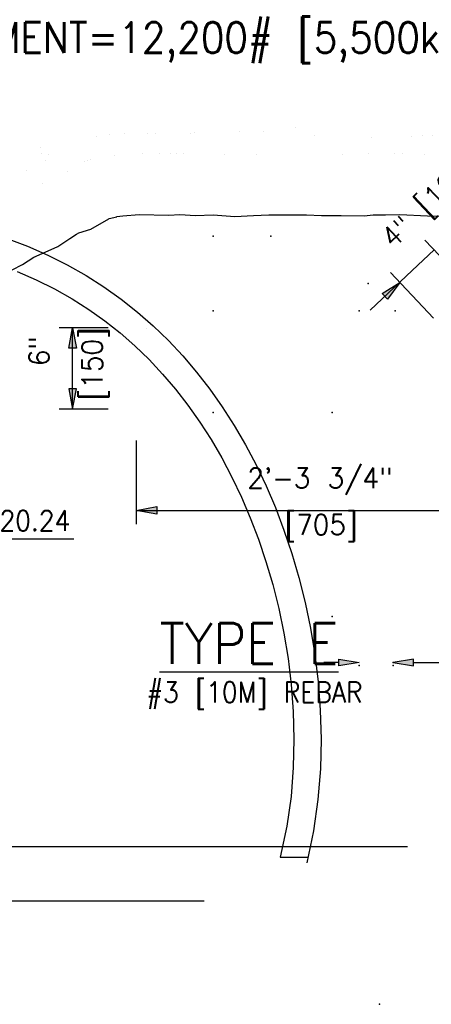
# Model space of a CAD drawing. Extents: x -23 to 2859, y -15 to 3983.
# Tile 42 of 50: x 213 to 238, y 157 to 217. Entities that reach past the tile are written whole.
import ezdxf
from ezdxf.enums import TextEntityAlignment as Align

# ---------------------------------------------------------------- set-up
doc = ezdxf.new("R2010")
doc.units = 0
doc.header["$LTSCALE"] = 25.4
doc.header["$MEASUREMENT"] = 0
doc.linetypes.add('HIDDEN2', pattern=[0.1875, 0.125, -0.0625])
for name, color, linetype in [('BDR-TEXT', 1, 'CONTINUOUS'), ('COL_NUM', 7, 'CONTINUOUS'), ('FORM', 1, 'CONTINUOUS'), ('LABELS', 7, 'CONTINUOUS'), ('POINTS', 1, 'CONTINUOUS'), ('RS_LABELS', 7, 'CONTINUOUS'), ('TRASH', 1, 'CONTINUOUS')]:
    doc.layers.add(name, color=color, linetype=linetype)
doc.styles.add('TXT_SHX', font='txt.shx')

# ---------------------------------------------------------------- blocks, each defined once
blk = doc.blocks.new('SO3_B0')
at = {"layer": 'RS_LABELS', "linetype": 'CONTINUOUS'}
for points in [[(83.57, 34.49), (82.674, 33.255), (82.287, 33.664)], [(59.486, 31.15), (59.768, 29.65), (59.205, 29.65)], [(59.486, 25.15), (59.768, 26.65), (59.205, 26.65)], [(64.174, 17.708), (65.674, 17.989), (65.674, 17.427)]]:
    blk.add_hatch(color=7, dxfattribs=at).paths.add_polyline_path(points)
at = {"layer": 'COL_NUM', "color": 7, "linetype": 'CONTINUOUS', "const_width": 0.00035}
blk.add_lwpolyline([(64.174, 26.15), (64.174, 30.15, -0.414214), (65.174, 31.15), (90.924, 31.15, -0.414214), (91.924, 30.15), (91.924, 26.15, -0.414214), (90.924, 25.15), (65.174, 25.15, -0.414214)], format="xyb", close=True, dxfattribs=at)
at = {"layer": 'RS_LABELS', "color": 7, "linetype": 'CONTINUOUS'}
for p, q in [((90.735, 31.978), (85.409, 37.607)), ((84.491, 35.361), (86.096, 36.88)), ((84.491, 35.361), (81.401, 32.438)), ((86.048, 31.871), (82.883, 35.217)), ((62.104, 31.15), (58.486, 31.15)), ((59.486, 25.15), (59.486, 31.15)), ((62.104, 25.15), (58.486, 25.15)), ((64.174, 22.847), (64.174, 16.708)), ((64.174, 17.708), (91.924, 17.708))]:
    blk.add_line(p, q, dxfattribs=at)
for points in [[(83.57, 34.49), (82.674, 33.255), (82.287, 33.664)], [(59.486, 31.15), (59.768, 29.65), (59.205, 29.65)], [(59.486, 25.15), (59.768, 26.65), (59.205, 26.65)], [(64.174, 17.708), (65.674, 17.989), (65.674, 17.427)]]:
    blk.add_lwpolyline(points, close=True, dxfattribs=at)
at = {"layer": 'RS_LABELS', "color": 24, "linetype": 'CONTINUOUS'}
blk.add_point((59.486, 31.15), dxfattribs=at)
at = {"layer": 'LABELS', "color": 1, "linetype": 'CONTINUOUS', "style": 'TXT_SHX', "width": 0.9}
blk.add_text('%%uTYPE E', height=3, dxfattribs=at).set_placement((65.889, 6.421))
at = {"layer": 'POINTS', "color": 5, "linetype": 'CONTINUOUS', "style": 'TXT_SHX', "width": 0.9}
blk.add_text('WEIGHT OF AN "HM" ELEMENT=12,200# [5,500kg]', height=2.25, dxfattribs=at).set_placement((18.313, 51.383))
at = {"layer": 'POINTS', "color": 3, "linetype": 'CONTINUOUS', "style": 'TXT_SHX', "width": 0.9}
blk.add_text('#3 [10M] REBAR', height=1.5, dxfattribs=at).set_placement((64.931, 3.581))
at = {"layer": 'RS_LABELS', "color": 5, "linetype": 'CONTINUOUS', "style": 'TXT_SHX', "width": 0.95}
for s, rotation, p in [('4" [100]', 43.41603, (86.287, 39.979)), ('[150]', 90, (61.672, 28.5)), ('6"', 90, (57.768, 29.428))]:
    blk.add_text(s, height=1.5, rotation=rotation, dxfattribs=at).set_placement(p, align=Align.CENTER)
for s, p in [('2\'-3 3/4"', (77.688, 19.347)), ('[705]', (77.778, 15.91))]:
    blk.add_text(s, height=1.5, dxfattribs=at).set_placement(p, align=Align.CENTER)
blk = doc.blocks.new('SO3_B1')
at = {"layer": 'RS_LABELS', "linetype": 'CONTINUOUS'}
for points in [[(83.57, 34.49), (82.674, 33.255), (82.287, 33.664)], [(59.486, 31.15), (59.768, 29.65), (59.205, 29.65)], [(59.486, 25.15), (59.768, 26.65), (59.205, 26.65)], [(64.174, 17.708), (65.674, 17.989), (65.674, 17.427)]]:
    blk.add_hatch(color=7, dxfattribs=at).paths.add_polyline_path(points)
at = {"layer": 'COL_NUM', "color": 7, "linetype": 'CONTINUOUS', "const_width": 0.00035}
blk.add_lwpolyline([(64.174, 26.15), (64.174, 30.15, -0.414214), (65.174, 31.15), (90.924, 31.15, -0.414214), (91.924, 30.15), (91.924, 26.15, -0.414214), (90.924, 25.15), (65.174, 25.15, -0.414214)], format="xyb", close=True, dxfattribs=at)
at = {"layer": 'RS_LABELS', "color": 7, "linetype": 'CONTINUOUS'}
for p, q in [((90.735, 31.978), (85.409, 37.607)), ((84.491, 35.361), (86.096, 36.88)), ((84.491, 35.361), (81.401, 32.438)), ((86.048, 31.871), (82.883, 35.217)), ((62.104, 31.15), (58.486, 31.15)), ((59.486, 25.15), (59.486, 31.15)), ((62.104, 25.15), (58.486, 25.15)), ((64.174, 22.847), (64.174, 16.708)), ((64.174, 17.708), (91.924, 17.708))]:
    blk.add_line(p, q, dxfattribs=at)
for points in [[(83.57, 34.49), (82.674, 33.255), (82.287, 33.664)], [(59.486, 31.15), (59.768, 29.65), (59.205, 29.65)], [(59.486, 25.15), (59.768, 26.65), (59.205, 26.65)], [(64.174, 17.708), (65.674, 17.989), (65.674, 17.427)]]:
    blk.add_lwpolyline(points, close=True, dxfattribs=at)
at = {"layer": 'RS_LABELS', "color": 24, "linetype": 'CONTINUOUS'}
blk.add_point((59.486, 31.15), dxfattribs=at)
at = {"layer": 'LABELS', "color": 1, "linetype": 'CONTINUOUS', "style": 'TXT_SHX', "width": 0.9}
blk.add_text('%%uTYPE E', height=3, dxfattribs=at).set_placement((65.889, 6.421))
at = {"layer": 'POINTS', "color": 5, "linetype": 'CONTINUOUS', "style": 'TXT_SHX', "width": 0.9}
blk.add_text('WEIGHT OF AN "HM" ELEMENT=12,200# [5,500kg]', height=2.25, dxfattribs=at).set_placement((18.313, 51.383))
at = {"layer": 'POINTS', "color": 3, "linetype": 'CONTINUOUS', "style": 'TXT_SHX', "width": 0.9}
blk.add_text('#3 [10M] REBAR', height=1.5, dxfattribs=at).set_placement((64.931, 3.581))
at = {"layer": 'RS_LABELS', "color": 5, "linetype": 'CONTINUOUS', "style": 'TXT_SHX', "width": 0.95}
for s, rotation, p in [('4" [100]', 43.41603, (86.287, 39.979)), ('[150]', 90, (61.672, 28.5)), ('6"', 90, (57.768, 29.428))]:
    blk.add_text(s, height=1.5, rotation=rotation, dxfattribs=at).set_placement(p, align=Align.CENTER)
for s, p in [('2\'-3 3/4"', (77.688, 19.347)), ('[705]', (77.778, 15.91))]:
    blk.add_text(s, height=1.5, dxfattribs=at).set_placement(p, align=Align.CENTER)

msp = doc.modelspace()

# ---------------------------------------------------------------- hatches: boundary and pattern name
at = {"layer": 'BDR-TEXT', "linetype": 'CONTINUOUS'}
for points in [[(232.21, 177.49), (232.21, 177.907), (233.46, 177.699)], [(236.793, 177.49), (236.793, 177.907), (235.543, 177.699)]]:
    msp.add_hatch(color=7, dxfattribs=at).paths.add_polyline_path(points)

# ---------------------------------------------------------------- linework, layer by layer
at = {"layer": 'BDR-TEXT', "color": 7, "linetype": 'CONTINUOUS'}
for p, q in [((232.21, 177.699), (231.293, 177.699)), ((236.793, 177.699), (249.566, 177.699))]:
    msp.add_line(p, q, dxfattribs=at)
for points in [[(232.21, 177.49), (232.21, 177.907), (233.46, 177.699)], [(236.793, 177.49), (236.793, 177.907), (235.543, 177.699)]]:
    msp.add_lwpolyline(points, close=True, dxfattribs=at)
at = {"layer": 'FORM', "color": 1, "linetype": 'CONTINUOUS'}
msp.add_line((228.618, 165.759), (230.319, 165.759), dxfattribs=at)
msp.add_lwpolyline([(211.798, 203.725), (213.105, 203.229), (214.355, 202.682), (215.552, 202.084), (216.698, 201.437), (217.797, 200.739), (218.85, 199.991), (219.858, 199.194), (220.825, 198.347), (221.75, 197.451), (222.636, 196.506), (223.482, 195.512), (224.29, 194.47), (225.059, 193.38), (225.79, 192.241), (226.482, 191.054), (227.135, 189.818), (227.747, 188.535), (228.318, 187.203), (228.846, 185.822), (229.328, 184.393), (229.763, 182.916), (230.146, 181.389), (230.474, 179.813), (230.742, 178.188), (230.945, 176.513), (231.075, 174.787), (231.123, 173.011), (231.08, 171.183), (230.931, 169.303), (230.659, 167.371), (230.246, 165.415)], dxfattribs=at)
at = {"layer": 'FORM', "color": 1, "linetype": 'HIDDEN2'}
msp.add_lwpolyline([(212.476, 201.688), (213.65, 201.174), (214.771, 200.615), (215.843, 200.009), (216.868, 199.357), (217.851, 198.659), (218.793, 197.914), (219.697, 197.123), (220.564, 196.283), (221.394, 195.397), (222.19, 194.463), (222.951, 193.48), (223.678, 192.45), (224.37, 191.372), (225.027, 190.246), (225.647, 189.071), (226.231, 187.848), (226.776, 186.578), (227.28, 185.259), (227.741, 183.892), (228.157, 182.478), (228.524, 181.017), (228.838, 179.508), (229.094, 177.952), (229.288, 176.35), (229.412, 174.702), (229.459, 173.008), (229.418, 171.269), (229.276, 169.485), (229.019, 167.659), (228.618, 165.759)], dxfattribs=at)
at = {"layer": 'FORM', "color": 24, "linetype": 'CONTINUOUS'}
for p in [(224.509, 203.861), (228.044, 203.861), (234.016, 200.945), (224.509, 199.278), (233.46, 199.278), (233.46, 199.278), (235.661, 199.278), (235.661, 199.278), (224.509, 193.028), (231.794, 193.028), (231.794, 193.028), (231.794, 180.528), (235.543, 177.699), (233.46, 177.529), (235.543, 177.529), (234.708, 156.739)]:
    msp.add_point(p, dxfattribs=at)
at = {"layer": 'POINTS', "color": 2, "linetype": 'CONTINUOUS'}
for p, q in [((156.389, 166.419), (236.431, 166.419)), ((168.869, 163.091), (223.951, 163.091))]:
    msp.add_line(p, q, dxfattribs=at)
at = {"layer": 'POINTS', "color": 3, "linetype": 'CONTINUOUS', "const_width": 0.00025}
for points in [[(212.541, 207.617), (213.087, 207.91), (213.477, 208.089), (213.964, 208.314), (214.263, 208.464), (213.439, 208.891), (214.023, 208.636), (213.806, 209.452), (214.263, 208.404), (214.555, 209.355), (214.405, 208.426), (214.915, 209.003), (214.668, 208.584), (215.139, 208.786), (215.379, 208.936), (215.574, 209.003), (215.948, 209.198), (216.27, 209.422), (216.705, 209.58), (217.004, 209.842), (217.528, 210.044), (217.791, 210.104), (218.42, 210.111), (219.258, 210.134), (220.052, 210.171), (220.584, 210.119), (221.033, 210.156), (221.445, 210.179), (221.97, 210.141), (222.771, 210.134), (223.235, 210.179), (223.595, 210.216), (224.074, 210.284), (224.538, 210.269), (225.085, 210.246), (225.811, 210.261), (226.373, 210.314), (226.935, 210.284), (227.579, 210.276), (227.991, 210.209), (228.523, 210.179), (228.86, 210.149), (228.867, 210.164), (228.68, 210.591), (229.047, 210.156), (229.219, 210.748), (229.212, 210.269), (229.594, 210.553), (229.354, 210.209), (229.594, 210.231), (230.17, 210.149), (230.5, 210.044), (231.121, 210.051), (231.481, 210.029), (232.057, 210.036), (232.634, 210.029), (234.229, 209.902), (235.308, 209.977), (236.102, 209.999), (236.955, 209.977), (237.517, 210.044), (238.071, 210.022)], [(212.466, 206.209), (213.155, 206.517), (213.649, 206.846), (214.211, 207.206), (214.825, 207.535), (215.469, 207.73), (216.09, 208.097), (216.615, 208.449), (217.154, 208.569), (217.566, 208.823), (217.761, 208.718), (218.547, 208.831), (219.858, 208.928), (221.707, 208.891), (222.471, 208.936), (223.475, 208.868), (224.591, 208.906), (225.849, 208.808), (226.778, 208.868), (227.834, 208.906), (228.949, 208.913), (230.32, 208.906), (231.241, 208.861), (231.623, 208.861), (232.372, 208.861), (233.57, 208.853), (234.117, 208.913), (235.038, 208.913), (236.004, 208.928), (237.757, 208.846), (238.978, 208.838)]]:
    msp.add_lwpolyline(points, dxfattribs=at)
at = {"layer": 'POINTS', "color": 3, "linetype": 'CONTINUOUS'}
msp.add_lwpolyline([(212.158, 201.792), (212.81, 202.113), (213.505, 202.564), (214, 202.788), (214.971, 203.22), (215.7, 203.706), (216.111, 203.969), (216.268, 204.054), (216.986, 204.271), (218.091, 204.923), (218.118, 204.941), (218.586, 205.045), (218.592, 205.049), (218.951, 205.1), (219.959, 205.175), (221.78, 205.138), (222.456, 205.178), (223.412, 205.114), (224.509, 205.151), (225.825, 205.049), (226.965, 205.122), (227.913, 205.156), (228.952, 205.163), (230.218, 205.156), (231.15, 205.111), (232.36, 205.111), (233.763, 205.102), (234.322, 205.163), (235.067, 205.163), (235.945, 205.177), (237.657, 205.096), (239.115, 205.087)], dxfattribs=at)
at = {"layer": 'TRASH', "color": 3, "linetype": 'CONTINUOUS'}
msp.add_line((211.394, 185.278), (215.948, 185.278), dxfattribs=at)
msp.add_line((211.394, 185.278), (215.948, 185.278), dxfattribs=at)

# ---------------------------------------------------------------- block references
at = {"layer": 'FORM', "linetype": 'CONTINUOUS', "xscale": 0.8333299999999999, "yscale": 0.8333299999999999, "zscale": 0.8333299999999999}
for name in ['SO3_B0', 'SO3_B1']:
    msp.add_blockref(name, (166.307, 172.273), dxfattribs=at)

# ---------------------------------------------------------------- texts
at = {"layer": 'TRASH', "color": 3, "linetype": 'CONTINUOUS', "style": 'TXT_SHX', "width": 0.9}
msp.add_text('20.24', height=1.25, dxfattribs=at).set_placement((211.394, 185.778))
msp.add_text('20.24', height=1.25, dxfattribs=at).set_placement((211.394, 185.778))

doc.saveas('drawing.dxf')
